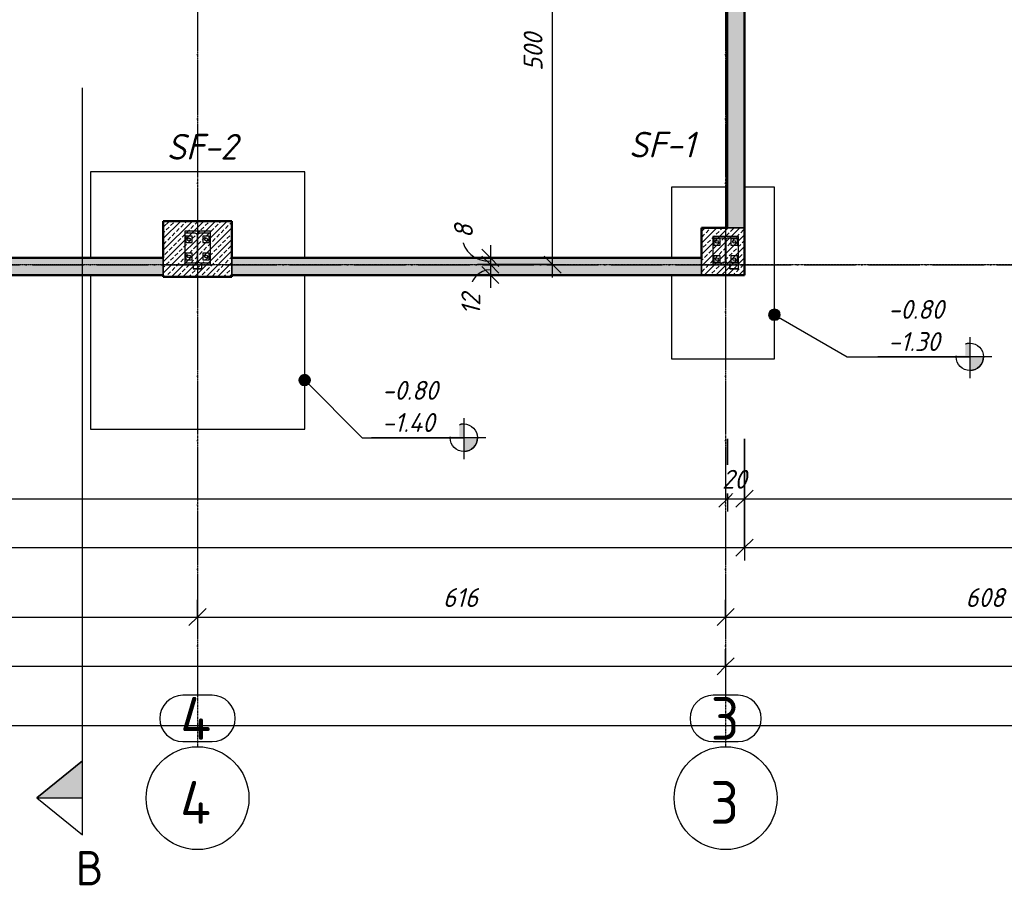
# Model space of a CAD drawing. Header units: millimetres. Extents: x -31438 to 37438, y -24900 to 14894.
# Tile 9 of 16: x 8848 to 20334, y -24900 to -14808. Entities that reach past the tile are written whole.
import ezdxf

# ---------------------------------------------------------------- set-up
doc = ezdxf.new("R2010")
doc.units = ezdxf.units.MM
doc.linetypes.add('ACAD_ISO04W100', pattern=[30, 24, -3, 0, -3])
doc.linetypes.add('Linia osi', pattern=[14, 6, -3, 2, -3])
for name, color, linetype, lineweight in [('A-ANNO-DIMS', 211, 'Continuous', 20), ('A-ANNO-DIMS-100', 211, 'Continuous', 20), ('A-WALL', 113, 'Continuous', 25), ('A-WALL-PATT', 111, 'Continuous', 50), ('G-ANNO-DIMS', 111, 'Continuous', 20), ('G-ANNO-SYMB', 111, 'Continuous', 20), ('S-FNDN', 32, 'Continuous', 25), ('S-FNDN-IDEN', 2, 'Continuous', 25), ('S-GRID', 1, 'Continuous', 20), ('S-GRID-IDEN', 1, 'Continuous', 25)]:
    doc.layers.add(name, color=color, linetype=linetype, lineweight=lineweight)
for name, color, linetype in [('AS_Belki', 142, 'Continuous'), ('AS_Blachy', 30, 'Continuous'), ('AS_Siatki', 72, 'Continuous')]:
    doc.layers.add(name, color=color, linetype=linetype)
doc.styles.add('GOST Common', font='GOST_Common.ttf', dxfattribs={"height": 500})
doc.styles.add('GOST Common_B', font='txt', dxfattribs={"height": 400})
doc.styles.add('GOST Common_I', font='GOST_Common Italic.ttf', dxfattribs={"height": 220})
doc.styles.add('GOST Common_I_2', font='GOST_Common Italic.ttf', dxfattribs={"height": 300})
doc.dimstyles.new('Zasieczka', dxfattribs={"dimscale": 304.8, "dimtxt": 221.257299, "dimasz": 0.656168, "dimexe": 0.492126, "dimexo": 0.0625, "dimgap": 0.164042, "dimtad": 1, "dimdec": 0, "dimlfac": 0.1, "dimzin": 0, "dimdsep": 46, "dimtxsty": 'GOST Common_I', "dimblk1": 'OBLIQUE', "dimblk2": 'OBLIQUE', "dimsah": 1, "dimcen": 0.09, "dimdle": 0.492126, "dimadec": 1, "dimazin": 0, "dimtfac": 1, "dimtdec": 4, "dimtix": 1, "dimtmove": 0, "dimatfit": 3, "dimfxl": 2.296588, "dimfxlon": 1, "dimtvp": 1, "dimtfill": 1, "dimtolj": 1, "dimtzin": 0, "dimlwd": 25, "dimlwe": 25, "dimarcsym": 2})
doc.dimstyles.new('Zasieczka_1', dxfattribs={"dimscale": 304.8, "dimtxt": 221.257299, "dimasz": 0.656168, "dimexe": 0.492126, "dimexo": 0.0625, "dimgap": 0.164042, "dimtad": 1, "dimdec": 0, "dimlfac": 0.1, "dimzin": 0, "dimdsep": 46, "dimtxsty": 'GOST Common_I', "dimblk1": 'OBLIQUE', "dimblk2": 'OBLIQUE', "dimsah": 1, "dimcen": 0.09, "dimdle": 0.492126, "dimadec": 1, "dimazin": 0, "dimtfac": 1, "dimtdec": 4, "dimtix": 1, "dimtmove": 1, "dimatfit": 3, "dimfxl": 2.296588, "dimfxlon": 1, "dimtvp": 1, "dimtfill": 1, "dimtolj": 1, "dimtzin": 0, "dimlwd": 25, "dimlwe": 25, "dimarcsym": 2})
doc.dimstyles.new('Zasieczka__BEZ_LW', dxfattribs={"dimscale": 304.8, "dimtxt": 221.257299, "dimasz": 0.656168, "dimexe": 0.492126, "dimexo": 0.0625, "dimgap": 0.164042, "dimtad": 1, "dimdec": 0, "dimlfac": 0.1, "dimzin": 0, "dimdsep": 46, "dimtxsty": 'GOST Common_I', "dimblk1": 'OBLIQUE', "dimblk2": 'OBLIQUE', "dimsah": 1, "dimcen": 0.09, "dimdle": 0.492126, "dimadec": 1, "dimazin": 0, "dimtfac": 1, "dimtdec": 4, "dimtix": 1, "dimtmove": 0, "dimatfit": 3, "dimfxl": 0.656168, "dimfxlon": 1, "dimtvp": 1, "dimtfill": 1, "dimtolj": 1, "dimtzin": 0, "dimlwd": 25, "dimlwe": 25, "dimarcsym": 2})
pattern_1 = [(45, (0, 0), (-67.35192, 67.35192), []), (45, (67.35, 0), (-67.35192, 67.35192), [47.625, -23.812])]

# ---------------------------------------------------------------- blocks, each defined once
blk = doc.blocks.new('Siatka - Oś 6mm-1781598-Fundamenty')
at = {"layer": 'S-GRID-IDEN'}
blk.add_circle((0, -0.01), 6, dxfattribs=at)
blk = doc.blocks.new('Przekrój - symbol przekroju-1790963-Fundamenty')
at = {"layer": 'G-ANNO-SYMB'}
blk.add_hatch(color=256, dxfattribs=at).paths.add_polyline_path([(1.5, 0), (1.5, 5.33), (5.81, 0)], flags=0)
at = {"layer": 'G-ANNO-SYMB', "lineweight": 25}
for p, q in [((1.5, 5.33), (-2.82, 0)), ((1.5, 5.33), (1.5, 0)), ((1.5, 5.33), (5.81, 0)), ((5.81, 0), (1.5, 5.33)), ((1.5, 5.33), (1.5, 0)), ((-2.82, 0), (5.81, 0)), ((1.5, 0), (5.81, 0))]:
    blk.add_line(p, q, dxfattribs=at)
blk = doc.blocks.new('DIMBLOCK10-Fundamenty')
at = {"layer": 'A-ANNO-DIMS-100', "lineweight": 25, "transparency": 16777216}
for p, q in [((4823, -21572), (4823, -21922)), ((4823, -21772), (4823, -21572)), ((10923, -21572), (10923, -21922)), ((10923, -21772), (10923, -21572)), ((4823, -21772), (10923, -21772))]:
    blk.add_line(p, q, dxfattribs=at)
at = {"layer": 'A-ANNO-DIMS-100', "lineweight": 35, "transparency": 16777216}
for p, q in [((4823, -21772), (4923, -21672)), ((10923, -21772), (11023, -21672)), ((4823, -21772), (4723, -21872)), ((10923, -21772), (10823, -21872))]:
    blk.add_line(p, q, dxfattribs=at)
at = {"layer": 'A-ANNO-DIMS-100', "color": 0, "lineweight": 25, "transparency": 16777216, "insert": (7655, -21435), "char_height": 220, "width": 522.02, "attachment_point": 1, "line_spacing_factor": 1.022761, "style": 'GOST Common_I', "bg_fill": 3, "box_fill_scale": 1.25, "bg_fill_color": 256, "bg_fill_true_color": 13158600, "bg_fill_transparency": 0}
blk.add_mtext('610', dxfattribs=at)
blk = doc.blocks.new('_Oblique')
at = {"color": 0, "linetype": 'ByBlock', "lineweight": -2}
blk.add_line((-0.5, -0.5), (0.5, 0.5), dxfattribs=at)
blk = doc.blocks.new('DIMBLOCK11-Fundamenty')
at = {"layer": 'A-ANNO-DIMS-100', "lineweight": 25, "transparency": 16777216}
for p, q in [((10923, -21572), (10923, -21922)), ((10923, -21772), (10923, -21572)), ((17083, -21572), (17083, -21922)), ((17083, -21772), (17083, -21572)), ((10923, -21772), (17083, -21772))]:
    blk.add_line(p, q, dxfattribs=at)
at = {"layer": 'A-ANNO-DIMS-100', "lineweight": 35, "transparency": 16777216}
for p, q in [((10923, -21772), (11023, -21672)), ((17083, -21772), (17183, -21672)), ((10923, -21772), (10823, -21872)), ((17083, -21772), (16983, -21872))]:
    blk.add_line(p, q, dxfattribs=at)
at = {"layer": 'A-ANNO-DIMS-100', "color": 0, "lineweight": 25, "transparency": 16777216, "insert": (13785, -21435), "char_height": 220, "width": 522.02, "attachment_point": 1, "line_spacing_factor": 1.022761, "style": 'GOST Common_I', "bg_fill": 3, "box_fill_scale": 1.25, "bg_fill_color": 256, "bg_fill_true_color": 13158600, "bg_fill_transparency": 0}
blk.add_mtext('616', dxfattribs=at)
blk = doc.blocks.new('DIMBLOCK12-Fundamenty')
at = {"layer": 'A-ANNO-DIMS-100', "lineweight": 25, "transparency": 16777216}
for p, q in [((17083, -21572), (17083, -21922)), ((17083, -21772), (17083, -21572)), ((23163, -21572), (23163, -21922)), ((23163, -21772), (23163, -21572)), ((17083, -21772), (23163, -21772))]:
    blk.add_line(p, q, dxfattribs=at)
at = {"layer": 'A-ANNO-DIMS-100', "lineweight": 35, "transparency": 16777216}
for p, q in [((17083, -21772), (17183, -21672)), ((23163, -21772), (23263, -21672)), ((17083, -21772), (16983, -21872)), ((23163, -21772), (23063, -21872))]:
    blk.add_line(p, q, dxfattribs=at)
at = {"layer": 'A-ANNO-DIMS-100', "color": 0, "lineweight": 25, "transparency": 16777216, "insert": (19881, -21435), "char_height": 220, "width": 580.52, "attachment_point": 1, "line_spacing_factor": 1.022761, "style": 'GOST Common_I', "bg_fill": 3, "box_fill_scale": 1.25, "bg_fill_color": 256, "bg_fill_true_color": 13158600, "bg_fill_transparency": 0}
blk.add_mtext('608', dxfattribs=at)
blk = doc.blocks.new('DIMBLOCK14-Fundamenty')
at = {"layer": 'A-ANNO-DIMS-100', "lineweight": 25, "transparency": 16777216}
for p, q in [((-23527, -22146), (-23527, -22496)), ((-23527, -22346), (-23527, -22146)), ((17083, -22146), (17083, -22496)), ((17083, -22346), (17083, -22146)), ((-23677, -22346), (17083, -22346))]:
    blk.add_line(p, q, dxfattribs=at)
at = {"layer": 'A-ANNO-DIMS-100', "lineweight": 35, "transparency": 16777216}
for p, q in [((-23527, -22346), (-23427, -22246)), ((17083, -22346), (17183, -22246)), ((-23527, -22346), (-23627, -22446)), ((17083, -22346), (16983, -22446))]:
    blk.add_line(p, q, dxfattribs=at)
at = {"layer": 'A-ANNO-DIMS-100', "color": 0, "lineweight": 25, "transparency": 16777216, "insert": (-3532, -22009), "char_height": 220, "width": 742.52, "attachment_point": 1, "line_spacing_factor": 1.022761, "style": 'GOST Common_I', "bg_fill": 3, "box_fill_scale": 1.25, "bg_fill_color": 256, "bg_fill_true_color": 13158600, "bg_fill_transparency": 0}
blk.add_mtext('4061', dxfattribs=at)
blk = doc.blocks.new('DIMBLOCK15-Fundamenty')
at = {"layer": 'A-ANNO-DIMS-100', "lineweight": 25, "transparency": 16777216}
for p, q in [((17083, -22146), (17083, -22496)), ((17083, -22346), (17083, -22146)), ((29233, -22146), (29233, -22496)), ((29233, -22346), (29233, -22146)), ((17083, -22346), (29383, -22346))]:
    blk.add_line(p, q, dxfattribs=at)
at = {"layer": 'A-ANNO-DIMS-100', "lineweight": 35, "transparency": 16777216}
for p, q in [((17083, -22346), (17183, -22246)), ((29233, -22346), (29333, -22246)), ((17083, -22346), (16983, -22446)), ((29233, -22346), (29133, -22446))]:
    blk.add_line(p, q, dxfattribs=at)
at = {"layer": 'A-ANNO-DIMS-100', "color": 0, "lineweight": 25, "transparency": 16777216, "insert": (22884, -22009), "char_height": 220, "width": 657.02, "attachment_point": 1, "line_spacing_factor": 1.022761, "style": 'GOST Common_I', "bg_fill": 3, "box_fill_scale": 1.25, "bg_fill_color": 256, "bg_fill_true_color": 13158600, "bg_fill_transparency": 0}
blk.add_mtext('1215', dxfattribs=at)
blk = doc.blocks.new('DIMBLOCK16-Fundamenty')
at = {"layer": 'A-ANNO-DIMS-100', "lineweight": 25, "transparency": 16777216}
for p, q in [((-23527, -22837), (-23527, -23187)), ((-23527, -23037), (-23527, -22837)), ((29233, -22837), (29233, -23187)), ((29233, -23037), (29233, -22837)), ((-23677, -23037), (29383, -23037))]:
    blk.add_line(p, q, dxfattribs=at)
at = {"layer": 'A-ANNO-DIMS-100', "lineweight": 35, "transparency": 16777216}
for p, q in [((-23527, -23037), (-23427, -22937)), ((29233, -23037), (29333, -22937)), ((-23527, -23037), (-23627, -23137)), ((29233, -23037), (29133, -23137))]:
    blk.add_line(p, q, dxfattribs=at)
at = {"layer": 'A-ANNO-DIMS-100', "color": 0, "lineweight": 25, "transparency": 16777216, "insert": (2530, -22699), "char_height": 220, "width": 774.03, "attachment_point": 1, "line_spacing_factor": 1.022761, "style": 'GOST Common_I', "bg_fill": 3, "box_fill_scale": 1.25, "bg_fill_color": 256, "bg_fill_true_color": 13158600, "bg_fill_transparency": 0}
blk.add_mtext('5276', dxfattribs=at)
blk = doc.blocks.new('DIMBLOCK18-Fundamenty')
at = {"layer": 'A-ANNO-DIMS-100', "lineweight": 25, "transparency": 16777216}
for p, q in [((-23399, -19693), (-23399, -20543)), ((-23399, -20393), (-23399, -19693)), ((17103, -19693), (17103, -20543)), ((17103, -20393), (17103, -19693)), ((-23399, -20393), (17103, -20393))]:
    blk.add_line(p, q, dxfattribs=at)
at = {"layer": 'A-ANNO-DIMS-100', "lineweight": 35, "transparency": 16777216}
for p, q in [((-23399, -20393), (-23299, -20293)), ((17103, -20393), (17203, -20293)), ((-23399, -20393), (-23499, -20493)), ((17103, -20393), (17003, -20493))]:
    blk.add_line(p, q, dxfattribs=at)
at = {"layer": 'A-ANNO-DIMS-100', "color": 0, "lineweight": 25, "transparency": 16777216, "insert": (-3482, -20056), "char_height": 220, "width": 801.03, "attachment_point": 1, "line_spacing_factor": 1.022761, "style": 'GOST Common_I', "bg_fill": 3, "box_fill_scale": 1.25, "bg_fill_color": 256, "bg_fill_true_color": 13158600, "bg_fill_transparency": 0}
blk.add_mtext('4050', dxfattribs=at)
blk = doc.blocks.new('DIMBLOCK19-Fundamenty')
at = {"layer": 'A-ANNO-DIMS-100', "lineweight": 25, "transparency": 16777216}
for p, q in [((17103, -19693), (17103, -20543)), ((17103, -20393), (17103, -19693)), ((17303, -19693), (17303, -20543)), ((17303, -20393), (17303, -19693)), ((17103, -20393), (17303, -20393))]:
    blk.add_line(p, q, dxfattribs=at)
at = {"layer": 'A-ANNO-DIMS-100', "lineweight": 35, "transparency": 16777216}
for p, q in [((17103, -20393), (17203, -20293)), ((17303, -20393), (17403, -20293)), ((17103, -20393), (17003, -20493)), ((17303, -20393), (17203, -20493))]:
    blk.add_line(p, q, dxfattribs=at)
at = {"layer": 'A-ANNO-DIMS-100', "color": 0, "lineweight": 25, "transparency": 16777216, "insert": (17041, -20056), "char_height": 220, "width": 387.01, "attachment_point": 1, "line_spacing_factor": 1.022761, "style": 'GOST Common_I', "bg_fill": 3, "box_fill_scale": 1.25, "bg_fill_color": 256, "bg_fill_true_color": 13158600, "bg_fill_transparency": 0}
blk.add_mtext('20', dxfattribs=at)
blk = doc.blocks.new('DIMBLOCK20-Fundamenty')
at = {"layer": 'A-ANNO-DIMS-100', "lineweight": 25, "transparency": 16777216}
for p, q in [((17303, -19693), (17303, -20543)), ((17303, -20393), (17303, -19693)), ((29103, -19693), (29103, -20543)), ((29103, -20393), (29103, -19693)), ((17303, -20393), (29103, -20393))]:
    blk.add_line(p, q, dxfattribs=at)
at = {"layer": 'A-ANNO-DIMS-100', "lineweight": 35, "transparency": 16777216}
for p, q in [((17303, -20393), (17403, -20293)), ((29103, -20393), (29203, -20293)), ((17303, -20393), (17203, -20493)), ((29103, -20393), (29003, -20493))]:
    blk.add_line(p, q, dxfattribs=at)
at = {"layer": 'A-ANNO-DIMS-100', "color": 0, "lineweight": 25, "transparency": 16777216, "insert": (22929, -20056), "char_height": 220, "width": 657.02, "attachment_point": 1, "line_spacing_factor": 1.022761, "style": 'GOST Common_I', "bg_fill": 3, "box_fill_scale": 1.25, "bg_fill_color": 256, "bg_fill_true_color": 13158600, "bg_fill_transparency": 0}
blk.add_mtext('1180', dxfattribs=at)
blk = doc.blocks.new('DIMBLOCK22-Fundamenty')
at = {"layer": 'A-ANNO-DIMS-100', "lineweight": 25, "transparency": 16777216}
for p, q in [((-23599, -20263), (-23599, -21113)), ((-23599, -20963), (-23599, -20263)), ((17303, -20263), (17303, -21113)), ((17303, -20963), (17303, -20263)), ((-23749, -20963), (17303, -20963))]:
    blk.add_line(p, q, dxfattribs=at)
at = {"layer": 'A-ANNO-DIMS-100', "lineweight": 35, "transparency": 16777216}
for p, q in [((-23599, -20963), (-23499, -20863)), ((17303, -20963), (17403, -20863)), ((-23599, -20963), (-23699, -21063)), ((17303, -20963), (17203, -21063))]:
    blk.add_line(p, q, dxfattribs=at)
at = {"layer": 'A-ANNO-DIMS-100', "color": 0, "lineweight": 25, "transparency": 16777216, "insert": (-3482, -20626), "char_height": 220, "width": 801.03, "attachment_point": 1, "line_spacing_factor": 1.022761, "style": 'GOST Common_I', "bg_fill": 3, "box_fill_scale": 1.25, "bg_fill_color": 256, "bg_fill_true_color": 13158600, "bg_fill_transparency": 0}
blk.add_mtext('4090', dxfattribs=at)
blk = doc.blocks.new('DIMBLOCK23-Fundamenty')
at = {"layer": 'A-ANNO-DIMS-100', "lineweight": 25, "transparency": 16777216}
for p, q in [((17303, -20263), (17303, -21113)), ((17303, -20963), (17303, -20263)), ((29303, -20263), (29303, -21113)), ((29303, -20963), (29303, -20263)), ((17303, -20963), (29453, -20963))]:
    blk.add_line(p, q, dxfattribs=at)
at = {"layer": 'A-ANNO-DIMS-100', "lineweight": 35, "transparency": 16777216}
for p, q in [((17303, -20963), (17403, -20863)), ((29303, -20963), (29403, -20863)), ((17303, -20963), (17203, -21063)), ((29303, -20963), (29203, -21063))]:
    blk.add_line(p, q, dxfattribs=at)
at = {"layer": 'A-ANNO-DIMS-100', "color": 0, "lineweight": 25, "transparency": 16777216, "insert": (23005, -20626), "char_height": 220, "width": 715.52, "attachment_point": 1, "line_spacing_factor": 1.022761, "style": 'GOST Common_I', "bg_fill": 3, "box_fill_scale": 1.25, "bg_fill_color": 256, "bg_fill_true_color": 13158600, "bg_fill_transparency": 0}
blk.add_mtext('1200', dxfattribs=at)
blk = doc.blocks.new('DIMBLOCK93-Fundamenty')
at = {"layer": 'A-ANNO-DIMS-100', "lineweight": 25, "transparency": 16777216}
for p, q in [((14339, -17435), (14339, -17664)), ((15039, -17585), (14189, -17585)), ((15039, -17664), (14189, -17664)), ((14339, -17585), (15039, -17585)), ((14339, -17664), (15039, -17664))]:
    blk.add_line(p, q, dxfattribs=at)
at = {"layer": 'A-ANNO-DIMS-100', "lineweight": 35, "transparency": 16777216}
for p, q in [((14339, -17585), (14239, -17485)), ((14339, -17664), (14239, -17564)), ((14339, -17585), (14439, -17685)), ((14339, -17664), (14439, -17764))]:
    blk.add_line(p, q, dxfattribs=at)
at = {"layer": 'A-ANNO-DIMS-100', "lineweight": 25, "transparency": 16777216}
blk.add_ellipse((14339, -17354), major_axis=(324, 0), ratio=0.83675, start_param=3.141593, end_param=4.712389, dxfattribs=at)
at = {"layer": 'A-ANNO-DIMS-100', "color": 0, "lineweight": 25, "transparency": 16777216, "insert": (13915, -17354), "char_height": 220, "width": 193.51, "attachment_point": 1, "rotation": 90, "line_spacing_factor": 1.022761, "style": 'GOST Common_I', "bg_fill": 3, "box_fill_scale": 1.25, "bg_fill_color": 256, "bg_fill_true_color": 13158600, "bg_fill_transparency": 0}
blk.add_mtext('\\fGOST Common|b0|i1|c238|p34|;8', dxfattribs=at)
blk = doc.blocks.new('DIMBLOCK94-Fundamenty')
at = {"layer": 'A-ANNO-DIMS-100', "lineweight": 35, "transparency": 16777216}
for p, q in [((14339, -17664), (14239, -17564)), ((14339, -17785), (14239, -17685)), ((14339, -17664), (14439, -17764)), ((14339, -17785), (14439, -17885))]:
    blk.add_line(p, q, dxfattribs=at)
at = {"layer": 'A-ANNO-DIMS-100', "lineweight": 25, "transparency": 16777216}
for p, q in [((15039, -17664), (14189, -17664)), ((14339, -17664), (14339, -17935)), ((14339, -17664), (15039, -17664)), ((15039, -17785), (14189, -17785)), ((14339, -17785), (15039, -17785))]:
    blk.add_line(p, q, dxfattribs=at)
blk.add_ellipse((14339, -17977), major_axis=(0, 253), ratio=0.939556, start_param=0, end_param=1.570796, dxfattribs=at)
at = {"layer": 'A-ANNO-DIMS-100', "color": 0, "lineweight": 25, "transparency": 16777216, "insert": (14001, -18251), "char_height": 220, "width": 328.51, "attachment_point": 1, "rotation": 90, "line_spacing_factor": 1.022761, "style": 'GOST Common_I', "bg_fill": 3, "box_fill_scale": 1.25, "bg_fill_color": 256, "bg_fill_true_color": 13158600, "bg_fill_transparency": 0}
blk.add_mtext('12', dxfattribs=at)
blk = doc.blocks.new('DIMBLOCK98-Fundamenty')
at = {"layer": 'A-ANNO-DIMS-100', "lineweight": 35, "transparency": 16777216}
for p, q in [((15065, -12664), (14965, -12564)), ((15065, -12664), (15165, -12764)), ((15065, -17664), (14965, -17564)), ((15065, -17664), (15165, -17764))]:
    blk.add_line(p, q, dxfattribs=at)
at = {"layer": 'A-ANNO-DIMS-100', "lineweight": 25, "transparency": 16777216}
for p, q in [((15765, -12664), (14915, -12664)), ((15065, -17814), (15065, -12664)), ((15065, -12664), (15765, -12664)), ((14365, -17664), (15215, -17664)), ((15065, -17664), (14365, -17664))]:
    blk.add_line(p, q, dxfattribs=at)
at = {"layer": 'A-ANNO-DIMS-100', "color": 0, "lineweight": 25, "transparency": 16777216, "insert": (14727, -15406), "char_height": 220, "width": 580.52, "attachment_point": 1, "rotation": 90, "line_spacing_factor": 1.022761, "style": 'GOST Common_I', "bg_fill": 3, "box_fill_scale": 1.25, "bg_fill_color": 256, "bg_fill_true_color": 13158600, "bg_fill_transparency": 0}
blk.add_mtext('500', dxfattribs=at)
blk = doc.blocks.new('Rzędne punktów - Etyk_Wymiar punktowy_Rzędna - Koło pełne-1053112-Fundamenty')
at = {"layer": 'G-ANNO-DIMS'}
h = blk.add_hatch(color=256, dxfattribs=at)
edge = h.paths.add_edge_path(flags=0)
edge.add_line((0, 0), (-1.6, 0))
edge.add_arc((0, 0), 1.6, 90, 180, ccw=False)
edge.add_line((0, 1.6), (0, 0))
h = blk.add_hatch(color=256, dxfattribs=at)
edge = h.paths.add_edge_path(flags=0)
edge.add_line((0, 0), (1.6, 0))
edge.add_arc((0, 0), 1.6, 270, 360, ccw=False)
edge.add_line((0, -1.6), (0, 0))
at = {"layer": 'G-ANNO-DIMS', "lineweight": 25}
for p, q in [((0, -2.29), (0, 2.51)), ((-2.56, 0), (10.75, 0))]:
    blk.add_line(p, q, dxfattribs=at)
blk.add_circle((0, 0), 1.6, dxfattribs=at)
for start, end in [(90, 180), (270, 360)]:
    blk.add_arc((0, 0), 1.6, start, end, dxfattribs=at)
blk = doc.blocks.new('A$Cf25111cd')
at = {"layer": 'AS_Belki', "linetype": 'Continuous', "ltscale": 0.25}
for p, q in [((-304.09, -101.08), (-307.09, -101.08)), ((-307.09, -101.08), (-307.09, -101.27)), ((-304.09, -101.27), (-304.09, -101.08)), ((-307.09, -101.27), (-305.92, -101.27)), ((-305.65, -101.54), (-305.65, -104.52)), ((-305.54, -104.52), (-305.54, -101.54)), ((-305.27, -101.27), (-304.09, -101.27)), ((-242.49, -101.68), (-245.49, -101.68)), ((-245.49, -101.68), (-245.49, -101.84)), ((-245.49, -101.84), (-244.31, -101.84)), ((-244.04, -102.11), (-244.04, -104.54)), ((-243.94, -104.54), (-243.94, -102.11)), ((-243.67, -101.84), (-242.49, -101.84)), ((-242.49, -101.84), (-242.49, -101.68)), ((-305.92, -104.79), (-307.09, -104.79)), ((-307.09, -104.79), (-307.09, -104.98)), ((-307.09, -104.98), (-304.09, -104.98)), ((-306.09, -104.98), (-306.09, -105.48)), ((-306.09, -105.48), (-305.09, -105.48)), ((-306.06, -105.45), (-306.06, -104.98)), ((-305.12, -105.45), (-306.06, -105.45)), ((-304.09, -104.79), (-305.27, -104.79)), ((-305.12, -104.98), (-305.12, -105.45)), ((-305.09, -105.48), (-305.09, -104.98)), ((-304.09, -104.98), (-304.09, -104.79)), ((-244.31, -104.81), (-245.49, -104.81)), ((-245.49, -104.81), (-245.49, -104.98)), ((-245.49, -104.98), (-242.49, -104.98)), ((-242.49, -104.81), (-243.67, -104.81)), ((-243.49, -105.48), (-243.49, -104.98)), ((-243.49, -105.48), (-242.49, -105.48)), ((-243.46, -105.45), (-243.46, -104.98)), ((-242.52, -105.45), (-243.46, -105.45)), ((-242.52, -104.98), (-242.52, -105.45)), ((-242.49, -104.98), (-242.49, -104.81)), ((-242.49, -105.48), (-242.49, -104.98))]:
    blk.add_line(p, q, dxfattribs=at)
at = {"layer": 'AS_Belki', "linetype": 'Continuous', "ltscale": 0.25, "extrusion": (5.95472e-15, 0, -1)}
blk.add_arc((305.92, -101.54), 0.27, 90, 180, dxfattribs=at)
at = {"layer": 'AS_Belki', "linetype": 'Continuous', "ltscale": 0.25, "extrusion": (4.21062e-15, 1.01653e-14, -1)}
blk.add_arc((305.27, -101.54), 0.27, 0, 90, dxfattribs=at)
at = {"layer": 'AS_Belki', "linetype": 'Continuous', "ltscale": 0.25, "extrusion": (0, 0, -1)}
for centre, start, end in [((244.31, -102.11), 90, 180), ((244.31, -104.54), 180, 270), ((243.67, -104.54), 270, 0)]:
    blk.add_arc(centre, 0.27, start, end, dxfattribs=at)
at = {"layer": 'AS_Belki', "linetype": 'Continuous', "ltscale": 0.25, "extrusion": (-4.21062e-15, -4.21062e-15, -1)}
blk.add_arc((243.67, -102.11), 0.27, 0, 90, dxfattribs=at)
at = {"layer": 'AS_Belki', "linetype": 'Continuous', "ltscale": 0.25, "extrusion": (-2.46653e-15, -8.42125e-15, -1)}
blk.add_arc((305.92, -104.52), 0.27, 180, 270, dxfattribs=at)
at = {"layer": 'AS_Belki', "linetype": 'Continuous', "ltscale": 0.25, "extrusion": (-8.42125e-15, 2.46653e-15, -1)}
blk.add_arc((305.27, -104.52), 0.27, 270, 0, dxfattribs=at)
at = {"layer": 'AS_Blachy', "linetype": 'Continuous', "ltscale": 0.25}
for p, q in [((-307.09, -101.27), (-307.09, -104.79)), ((-306.22, -101.65), (-306.97, -101.65)), ((-306.97, -101.65), (-306.97, -102.4)), ((-306.22, -102.4), (-306.22, -101.65)), ((-304.22, -101.65), (-304.97, -101.65)), ((-304.97, -101.65), (-304.97, -102.4)), ((-304.22, -102.4), (-304.22, -101.65)), ((-304.09, -104.79), (-304.09, -101.27)), ((-245.49, -101.84), (-245.49, -104.81)), ((-244.62, -101.95), (-245.37, -101.95)), ((-245.37, -101.95), (-245.37, -102.7)), ((-244.62, -102.7), (-244.62, -101.95)), ((-242.62, -101.95), (-243.37, -101.95)), ((-243.37, -101.95), (-243.37, -102.7)), ((-242.62, -102.7), (-242.62, -101.95)), ((-242.49, -104.81), (-242.49, -101.84)), ((-306.97, -102.4), (-306.22, -102.4)), ((-304.97, -102.4), (-304.22, -102.4)), ((-245.37, -102.7), (-244.62, -102.7)), ((-243.37, -102.7), (-242.62, -102.7)), ((-306.22, -103.65), (-306.97, -103.65)), ((-306.97, -103.65), (-306.97, -104.4)), ((-306.97, -104.4), (-306.22, -104.4)), ((-306.22, -104.4), (-306.22, -103.65)), ((-304.22, -103.65), (-304.97, -103.65)), ((-304.97, -103.65), (-304.97, -104.4)), ((-304.97, -104.4), (-304.22, -104.4)), ((-304.22, -104.4), (-304.22, -103.65)), ((-244.62, -103.95), (-245.37, -103.95)), ((-245.37, -103.95), (-245.37, -104.7)), ((-244.62, -104.7), (-244.62, -103.95)), ((-242.62, -103.95), (-243.37, -103.95)), ((-243.37, -103.95), (-243.37, -104.7)), ((-242.62, -104.7), (-242.62, -103.95)), ((-245.37, -104.7), (-244.62, -104.7)), ((-243.37, -104.7), (-242.62, -104.7))]:
    blk.add_line(p, q, dxfattribs=at)
for centre in [(-306.59, -102.03), (-304.59, -102.03), (-244.99, -102.33), (-242.99, -102.33), (-306.59, -104.03), (-304.59, -104.03), (-244.99, -104.33), (-242.99, -104.33)]:
    blk.add_circle(centre, 0.16, dxfattribs=at)
at = {"layer": 'AS_Siatki', "color": 20, "linetype": 'ACAD_ISO04W100', "ltscale": 0.25}
for p, q in [((-305.59, 188.81), (-305.59, -142.68)), ((-243.99, 188.81), (-243.99, -142.68)), ((-707.4, -104.98), (-88.71, -104.98)), ((-305.59, -142.68), (-305.59, -142.68)), ((-305.59, -142.68), (-305.59, -155.18)), ((-243.99, -142.68), (-243.99, -142.68)), ((-243.99, -142.68), (-243.99, -155.18))]:
    blk.add_line(p, q, dxfattribs=at)
at = {"layer": 'AS_Siatki', "color": 20, "linetype": 'Continuous', "ltscale": 0.25}
for p, q in [((-303.89, -155.18), (-307.29, -155.18)), ((-242.54, -155.18), (-245.44, -155.18)), ((-307.29, -160.58), (-303.89, -160.58)), ((-245.44, -160.58), (-242.54, -160.58))]:
    blk.add_line(p, q, dxfattribs=at)
for centre, start, end in [((-307.29, -157.88), 90, 270), ((-303.89, -157.88), 270, 90), ((-245.44, -157.88), 90, 270), ((-242.54, -157.88), 270, 90)]:
    blk.add_arc(centre, 2.7, start, end, dxfattribs=at)
at = {"layer": 'AS_Siatki', "color": 20, "style": 'GOST Common'}
for s, p in [('4', (-307.59, -160.38)), ('3', (-245.74, -160.38))]:
    blk.add_text(s, height=5, dxfattribs=at).set_placement(p)

msp = doc.modelspace()

# ---------------------------------------------------------------- hatches: boundary and pattern name
at = {"layer": 'A-WALL-PATT', "lineweight": 20}
h = msp.add_hatch(dxfattribs=at)
h.set_pattern_fill('FP_3', color=256, style=0, pattern_type=2)
h.set_pattern_definition(pattern_1)
h.paths.add_polyline_path([(17302.6, -17235.2), (17302.6, -12913.9), (17102.6, -12913.9), (17102.6, -17235.2)], flags=0)
h.paths.add_polyline_path([(17302.6, -12413.9), (17302.6, -8083.9), (17102.6, -8083.9), (17102.6, -12413.9)], flags=0)
h = msp.add_hatch(dxfattribs=at)
h.set_pattern_fill('FP_3', color=256, style=0, pattern_type=2)
h.set_pattern_definition(pattern_1)
h.paths.add_polyline_path([(11322.6, -17785.2), (16802.6, -17785.2), (16802.6, -17585.2), (11322.6, -17585.2)], flags=0)
h.paths.add_polyline_path([(3567.8, -17785.2), (4422.6, -17785.2), (4422.6, -17585.2), (-877.4, -17585.2), (-877.4, -17785.2)], flags=0)
h.paths.add_polyline_path([(5222.6, -17785.2), (10522.6, -17785.2), (10522.6, -17585.2), (5222.6, -17585.2)], flags=0)
h.paths.add_polyline_path([(-7777.4, -17785.2), (-7777.4, -17585.2), (-12427.4, -17585.2), (-12427.4, -17785.2), (-10424.5, -17785.2)], flags=0)
h.paths.add_polyline_path([(-6977.4, -17785.2), (-1677.4, -17785.2), (-1677.4, -17585.2), (-6977.4, -17585.2)], flags=0)
h.paths.add_polyline_path([(-17420.6, -17785.2), (-12927.4, -17785.2), (-12927.4, -17585.2), (-17727.4, -17585.2), (-17727.4, -17785.2)], flags=0)
h.paths.add_polyline_path([(-23099.2, -17785.2), (-18227.4, -17785.2), (-18227.4, -17585.2), (-23099.2, -17585.2)], flags=0)
at = {"layer": 'G-ANNO-DIMS', "lineweight": 50}
h = msp.add_hatch(color=256, dxfattribs=at)
edge = h.paths.add_edge_path(flags=0)
edge.add_arc((17652.6, -18248.3), 60, 0, 360)
h = msp.add_hatch(color=256, dxfattribs=at)
edge = h.paths.add_edge_path(flags=0)
edge.add_arc((12172.6, -19009.9), 60, 0, 360)
at = {"layer": 'S-FNDN', "lineweight": 20}
h = msp.add_hatch(dxfattribs=at)
h.set_pattern_fill('FP_3', color=256, style=0, pattern_type=2)
h.set_pattern_definition(pattern_1)
h.paths.add_polyline_path([(11322.6, -17805.2), (11322.6, -17155.2), (10522.6, -17155.2), (10522.6, -17805.2), (10563.9, -17805.2)], flags=0)
h = msp.add_hatch(dxfattribs=at)
h.set_pattern_fill('FP_3', color=256, style=0, pattern_type=2)
h.set_pattern_definition(pattern_1)
h.paths.add_polyline_path([(16802.6, -17785.2), (17302.6, -17785.2), (17302.6, -17235.2), (16802.6, -17235.2), (16802.6, -17585.2)], flags=0)

# ---------------------------------------------------------------- linework, layer by layer
at = {"layer": 'A-WALL', "lineweight": 50}
for p, q in [((17102.6, -12913.9), (17102.6, -17235.2)), ((17302.6, -17235.2), (17302.6, -12913.9)), ((10522.6, -17585.2), (5222.6, -17585.2)), ((16802.6, -17585.2), (11322.6, -17585.2)), ((5222.6, -17785.2), (10522.6, -17785.2)), ((11322.6, -17785.2), (16802.6, -17785.2))]:
    msp.add_line(p, q, dxfattribs=at)
at = {"layer": 'A-WALL'}
for p, q in [((17102.6, -17235.2), (17302.6, -17235.2)), ((10522.6, -17785.2), (10522.6, -17585.2)), ((11322.6, -17585.2), (11322.6, -17785.2)), ((16802.6, -17785.2), (16802.6, -17585.2))]:
    msp.add_line(p, q, dxfattribs=at)
at = {"layer": 'G-ANNO-DIMS', "lineweight": 25}
for p, q in [((17652.6, -18248.3), (18500.9, -18738.1)), ((18500.9, -18738.1), (19931.8, -18738.1))]:
    msp.add_line(p, q, dxfattribs=at)
at = {"layer": 'G-ANNO-DIMS', "lineweight": 50}
for centre in [(17652.6, -18248.3), (12172.6, -19009.9)]:
    msp.add_circle(centre, 60, dxfattribs=at)
at = {"layer": 'G-ANNO-SYMB', "lineweight": 30}
msp.add_line((9581.4, -24028.7), (9581.4, -15603.2), dxfattribs=at)
at = {"layer": 'S-FNDN'}
for p, q in [((12172.6, -16580.2), (9672.6, -16580.2)), ((9672.6, -16580.2), (9672.6, -17585.2)), ((12172.6, -17585.2), (12172.6, -16580.2)), ((17102.6, -16760.2), (16452.6, -16760.2)), ((16452.6, -16760.2), (16452.6, -17585.2)), ((17652.6, -16760.2), (17302.6, -16760.2)), ((17652.6, -18760.2), (17652.6, -16760.2)), ((17302.6, -17235.2), (17102.6, -17235.2)), ((10522.6, -17585.2), (10522.6, -17785.2)), ((11322.6, -17785.2), (11322.6, -17585.2)), ((16802.6, -17585.2), (16802.6, -17785.2)), ((9672.6, -17785.2), (9672.6, -19580.2)), ((12172.6, -19580.2), (12172.6, -17785.2)), ((16452.6, -17785.2), (16452.6, -18760.2)), ((16452.6, -18760.2), (17652.6, -18760.2)), ((9672.6, -19580.2), (12172.6, -19580.2))]:
    msp.add_line(p, q, dxfattribs=at)
at = {"layer": 'S-FNDN', "lineweight": 50}
for p, q in [((11322.6, -17155.2), (10522.6, -17155.2)), ((10522.6, -17155.2), (10522.6, -17585.2)), ((11322.6, -17585.2), (11322.6, -17155.2)), ((17102.6, -17235.2), (16802.6, -17235.2)), ((16802.6, -17235.2), (16802.6, -17585.2)), ((17302.6, -17785.2), (17302.6, -17235.2)), ((10522.6, -17785.2), (10522.6, -17805.2)), ((11322.6, -17805.2), (11322.6, -17785.2)), ((16802.6, -17785.2), (17302.6, -17785.2)), ((10522.6, -17805.2), (11322.6, -17805.2))]:
    msp.add_line(p, q, dxfattribs=at)
at = {"layer": 'S-GRID', "linetype": 'Linia osi', "lineweight": 25}
for p, q in [((10922.6, 10465.2), (10922.6, -23284.6)), ((17082.6, 10465.2), (17082.6, -23284.6)), ((-26976.3, -17663.9), (34110.5, -17663.9))]:
    msp.add_line(p, q, dxfattribs=at)

# ---------------------------------------------------------------- block references
at = {"layer": 'G-ANNO-DIMS', "lineweight": 25, "xscale": 99.99999999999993, "yscale": 99.99999999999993, "zscale": 99.99999999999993, "rotation": 180}
msp.add_blockref('Rzędne punktów - Etyk_Wymiar punktowy_Rzędna - Koło pełne-1053112-Fundamenty', (19931.8, -18738.1), dxfattribs=at)
at = {"layer": 'G-ANNO-SYMB', "lineweight": 25, "xscale": 99.99999999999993, "yscale": 99.99999999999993, "zscale": 99.99999999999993, "rotation": 90}
msp.add_blockref('Przekrój - symbol przekroju-1790963-Fundamenty', (9581.4, -24028.7), dxfattribs=at)
at = {"layer": 'S-GRID-IDEN', "xscale": 99.99999999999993, "yscale": 99.99999999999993, "zscale": 99.99999999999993, "rotation": 180}
for p in [(10922.6, -23884.6), (17082.6, -23884.6)]:
    msp.add_blockref('Siatka - Oś 6mm-1781598-Fundamenty', p, dxfattribs=at)

# ---------------------------------------------------------------- texts
at = {"layer": 'G-ANNO-SYMB', "insert": (9501.2, -24499.5), "char_height": 400, "width": 392.827, "attachment_point": 1, "style": 'GOST Common_B'}
msp.add_mtext('\\fGOST Common|b1|i0|c238|p34|;B', dxfattribs=at)
at = {"layer": 'S-FNDN-IDEN', "lineweight": 20, "char_height": 300, "attachment_point": 1, "style": 'GOST Common_I_2'}
for s, insert, width in [('SF-2', (10562.4, -16139.6), 1098.312), ('SF-1', (15953.8, -16114.6), 1026.16)]:
    msp.add_mtext(s, dxfattribs=dict(at, insert=insert, width=width))
at = {"layer": 'S-GRID-IDEN', "lineweight": 20, "char_height": 500, "attachment_point": 1, "style": 'GOST Common'}
for s, insert, width in [('\\fGOST Common|b0|i0|c238|p34|;4', (10720.1, -23683.5), 489.029), ('\\fGOST Common|b0|i0|c238|p34|;3', (16903.1, -23683.5), 432.911)]:
    msp.add_mtext(s, dxfattribs=dict(at, insert=insert, width=width))

# ---------------------------------------------------------------- next in the draw order: texts
at = {"layer": 'G-ANNO-DIMS', "lineweight": 25, "insert": (18978.9, -18075.6), "char_height": 220, "width": 846.962, "attachment_point": 1, "line_spacing_factor": 1.022761, "style": 'GOST Common_I', "bg_fill": 3, "box_fill_scale": 1.25, "bg_fill_color": 256, "bg_fill_true_color": 13158600, "bg_fill_transparency": 0}
msp.add_mtext('-0.80\\P-1.30', dxfattribs=at)

# ---------------------------------------------------------------- next in the draw order: dimensions: what is measured, and where the dimension line sits
at = {"layer": 'A-ANNO-DIMS', "lineweight": 25}
dim = msp.add_linear_dim(base=(14338.9, -17663.9), p1=(15038.9, -17585.2), p2=(15038.9, -17663.9), angle=90, dimstyle='Zasieczka_1', override={"dimpost": '<>', "dimfxl": 78.702558}, dxfattribs=at)
dim.commit()
dim.dimension.update_dxf_attribs({"geometry": 'DIMBLOCK93-Fundamenty', "text_midpoint": (14062, -17257.1), "dimtype": 160, "text_rotation": 90})
for base, p1, p2, dimstyle, override, picture, middle in [((17102.6, -20393.1), (-23399.2, -19693.1), (17102.6, -19693.1), 'Zasieczka', {"dimpost": '<>', "dimfxl": 40501.8223}, 'DIMBLOCK18-Fundamenty', (-3148.3, -20233.1)), ((10922.6, -21772.1), (4822.6, -21572.1), (10922.6, -21572.1), 'Zasieczka__BEZ_LW', {"dimpost": '<>', "dimfxl": 6100}, 'DIMBLOCK10-Fundamenty', (7872.6, -21612.1)), ((17082.6, -22346.2), (-23527.4, -22146.2), (17082.6, -22146.2), 'Zasieczka__BEZ_LW', {"dimpost": '<>', "dimfxl": 40610}, 'DIMBLOCK14-Fundamenty', (-3222.4, -22186.2)), ((29232.6, -23036.9), (-23527.4, -22836.9), (29232.6, -22836.9), 'Zasieczka__BEZ_LW', {"dimpost": '<>', "dimfxl": 52760}, 'DIMBLOCK16-Fundamenty', (2852.6, -22875.4))]:
    dim = msp.add_linear_dim(base=base, p1=p1, p2=p2, dimstyle=dimstyle, override=override, dxfattribs=at)
    dim.commit()
    dim.dimension.update_dxf_attribs({"geometry": picture, "text_midpoint": middle})

# ---------------------------------------------------------------- next in the draw order: linework, layer by layer
at = {"layer": 'G-ANNO-DIMS', "lineweight": 25}
for p, q in [((12172.6, -19009.9), (12844.5, -19681.7)), ((12844.5, -19681.7), (14028.7, -19681.7))]:
    msp.add_line(p, q, dxfattribs=at)

# ---------------------------------------------------------------- next in the draw order: block references
at = {"layer": 'G-ANNO-DIMS', "lineweight": 25, "xscale": 99.99999999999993, "yscale": 99.99999999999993, "zscale": 99.99999999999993, "rotation": 180}
msp.add_blockref('Rzędne punktów - Etyk_Wymiar punktowy_Rzędna - Koło pełne-1053112-Fundamenty', (14028.7, -19681.7), dxfattribs=at)

# ---------------------------------------------------------------- next in the draw order: dimensions: what is measured, and where the dimension line sits
at = {"layer": 'A-ANNO-DIMS', "lineweight": 25}
dim = msp.add_linear_dim(base=(14338.9, -17785.2), p1=(15038.9, -17663.9), p2=(15038.9, -17785.2), angle=90, dimstyle='Zasieczka_1', override={"dimpost": '<>', "dimfxl": 121.297442}, dxfattribs=at)
dim.commit()
dim.dimension.update_dxf_attribs({"geometry": 'DIMBLOCK94-Fundamenty', "text_midpoint": (14148.1, -18086.8), "dimtype": 160, "text_rotation": 90})
for base, p1, p2, dimstyle, override, picture, middle in [((17302.6, -20393.1), (17102.6, -19693.1), (17302.6, -19693.1), 'Zasieczka', {"dimpost": '<>', "dimfxl": 200}, 'DIMBLOCK19-Fundamenty', (17202.6, -20233.1)), ((17082.6, -21772.1), (10922.6, -21572.1), (17082.6, -21572.1), 'Zasieczka__BEZ_LW', {"dimpost": '<>', "dimfxl": 6160}, 'DIMBLOCK11-Fundamenty', (14002.6, -21612.1)), ((29232.6, -22346.2), (17082.6, -22146.2), (29232.6, -22146.2), 'Zasieczka__BEZ_LW', {"dimpost": '<>', "dimfxl": 12150}, 'DIMBLOCK15-Fundamenty', (23157.6, -22186.2))]:
    dim = msp.add_linear_dim(base=base, p1=p1, p2=p2, dimstyle=dimstyle, override=override, dxfattribs=at)
    dim.commit()
    dim.dimension.update_dxf_attribs({"geometry": picture, "text_midpoint": middle})

# ---------------------------------------------------------------- next in the draw order: texts
at = {"layer": 'G-ANNO-DIMS', "lineweight": 25, "insert": (13075.8, -19019.2), "char_height": 220, "width": 846.962, "attachment_point": 1, "line_spacing_factor": 1.022761, "style": 'GOST Common_I', "bg_fill": 3, "box_fill_scale": 1.25, "bg_fill_color": 256, "bg_fill_true_color": 13158600, "bg_fill_transparency": 0}
msp.add_mtext('-0.80\\P-1.40', dxfattribs=at)

# ---------------------------------------------------------------- next in the draw order: dimensions: what is measured, and where the dimension line sits
at = {"layer": 'A-ANNO-DIMS', "lineweight": 25}
dim = msp.add_linear_dim(base=(15064.9, -12663.9), p1=(14364.9, -17663.9), p2=(15764.9, -12663.9), angle=90, dimstyle='Zasieczka', override={"dimpost": '<>', "dimfxl": 5192.301994}, dxfattribs=at)
dim.commit()
dim.dimension.update_dxf_attribs({"geometry": 'DIMBLOCK98-Fundamenty', "text_midpoint": (14904.9, -15163.9)})
for base, p1, p2, dimstyle, override, picture, middle in [((29102.6, -20393.1), (17302.6, -19693.1), (29102.6, -19693.1), 'Zasieczka', {"dimpost": '<>', "dimfxl": 11800}, 'DIMBLOCK20-Fundamenty', (23202.6, -20233.1)), ((23162.6, -21772.1), (17082.6, -21572.1), (23162.6, -21572.1), 'Zasieczka__BEZ_LW', {"dimpost": '<>', "dimfxl": 6080}, 'DIMBLOCK12-Fundamenty', (20122.6, -21612.1))]:
    dim = msp.add_linear_dim(base=base, p1=p1, p2=p2, dimstyle=dimstyle, override=override, dxfattribs=at)
    dim.commit()
    dim.dimension.update_dxf_attribs({"geometry": picture, "text_midpoint": middle})

# ---------------------------------------------------------------- next in the draw order: dimensions: what is measured, and where the dimension line sits
dim = msp.add_linear_dim(base=(17302.6, -20963.1), p1=(-23599.2, -20263.1), p2=(17302.6, -20263.1), dimstyle='Zasieczka', override={"dimpost": '<>', "dimfxl": 40901.8223}, dxfattribs=at)
dim.commit()
dim.dimension.update_dxf_attribs({"geometry": 'DIMBLOCK22-Fundamenty', "text_midpoint": (-3148.3, -20803.1)})

# ---------------------------------------------------------------- next in the draw order: dimensions: what is measured, and where the dimension line sits
dim = msp.add_linear_dim(base=(29302.6, -20963.1), p1=(17302.6, -20263.1), p2=(29302.6, -20263.1), dimstyle='Zasieczka', override={"dimpost": '<>', "dimfxl": 12000}, dxfattribs=at)
dim.commit()
dim.dimension.update_dxf_attribs({"geometry": 'DIMBLOCK23-Fundamenty', "text_midpoint": (23302.6, -20803.1)})

# ---------------------------------------------------------------- next in the draw order: block references
at = {"xscale": 100, "yscale": 100, "zscale": 100}
msp.add_blockref('A$Cf25111cd', (41481.7, -7166.3), dxfattribs=at)

doc.saveas('drawing.dxf')
